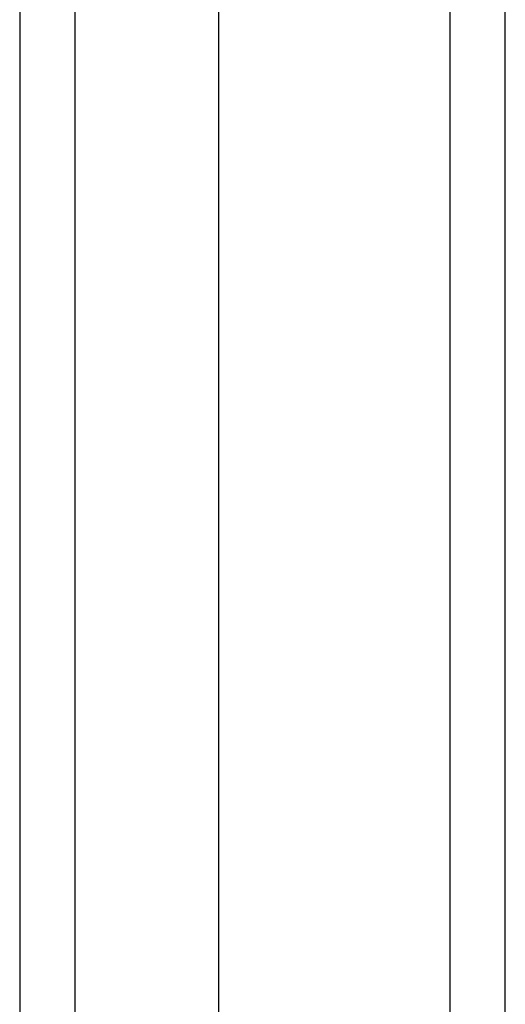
# Model space of a CAD drawing. Header units: inches. Extents: x 24 to 237, y 20 to 145.
# Tile 54 of 107: x 143.651 to 144.517, y 94.556 to 96.314. Entities that reach past the tile are written whole.
import ezdxf

# ---------------------------------------------------------------- set-up
doc = ezdxf.new("R2010")
doc.units = ezdxf.units.IN
doc.header["$MEASUREMENT"] = 0
doc.layers.add('Visible Edges(ANSI)', color=7, linetype='Continuous', lineweight=25)
doc.layers.add('Visible Tangent Edges(ANSI)', color=7, linetype='Continuous', lineweight=25)

msp = doc.modelspace()

# ---------------------------------------------------------------- linework, layer by layer
at = {"layer": 'Visible Edges(ANSI)'}
for p, q in [((144.5167, 62.6821), (144.5167, 98.526)), ((144.0049, 97.8745), (144.0049, 63.2918)), ((143.6505, 97.686), (143.6505, 63.4803))]:
    msp.add_line(p, q, dxfattribs=at)
at = {"layer": 'Visible Tangent Edges(ANSI)'}
for p, q in [((144.4177, 98.526), (144.4177, 62.6821)), ((143.7495, 63.3503), (143.7495, 97.816))]:
    msp.add_line(p, q, dxfattribs=at)

doc.saveas('drawing.dxf')
